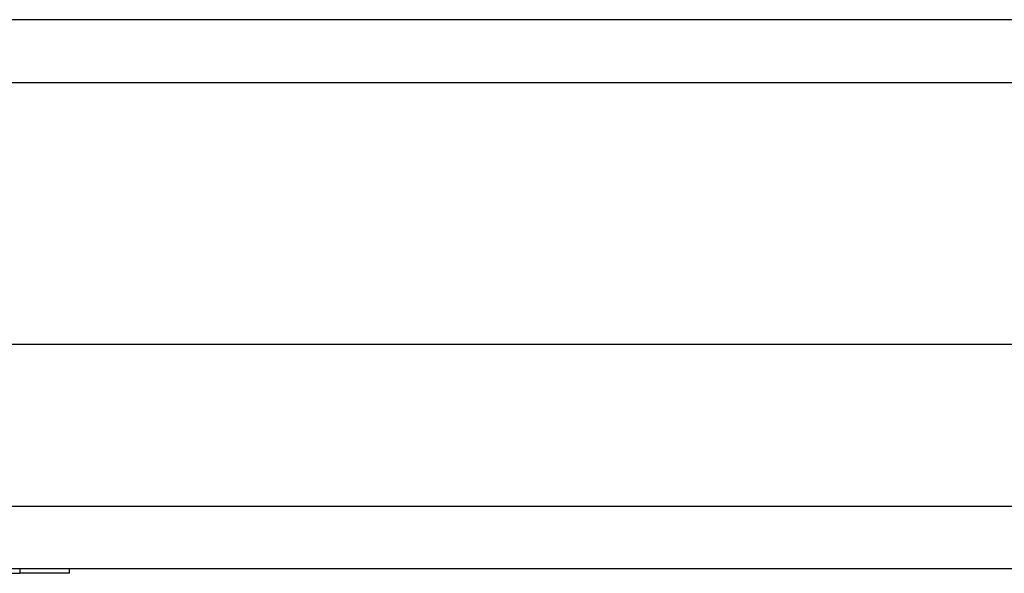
# Model space of a CAD drawing. Header units: inches. Extents: x 12 to 235, y 17 to 142.
# Tile 48 of 117: x 97.411 to 98.965, y 109.786 to 110.659. Entities that reach past the tile are written whole.
import ezdxf

# ---------------------------------------------------------------- set-up
doc = ezdxf.new("R2010")
doc.units = ezdxf.units.IN
doc.header["$MEASUREMENT"] = 0
doc.layers.add('Visible Edges(ANSI)', color=7, linetype='Continuous', lineweight=25)
doc.layers.add('Visible Tangent Edges(ANSI)', color=7, linetype='Continuous', lineweight=25)

msp = doc.modelspace()

# ---------------------------------------------------------------- linework, layer by layer
at = {"layer": 'Visible Edges(ANSI)'}
for p, q in [((130.5181, 110.6594), (94.7161, 110.6594)), ((95.3257, 110.1476), (129.9084, 110.1476)), ((129.7199, 109.7932), (95.5142, 109.7932)), ((95.5211, 109.7864), (97.4113, 109.7864)), ((97.4901, 109.7864), (97.4113, 109.7864)), ((97.4901, 109.7864), (97.4901, 109.7932))]:
    msp.add_line(p, q, dxfattribs=at)
at = {"layer": 'Visible Tangent Edges(ANSI)'}
for p, q in [((94.7161, 110.5604), (130.5181, 110.5604)), ((95.3842, 109.8922), (129.8499, 109.8922)), ((97.4113, 109.7932), (97.4113, 109.7864))]:
    msp.add_line(p, q, dxfattribs=at)

doc.saveas('drawing.dxf')
